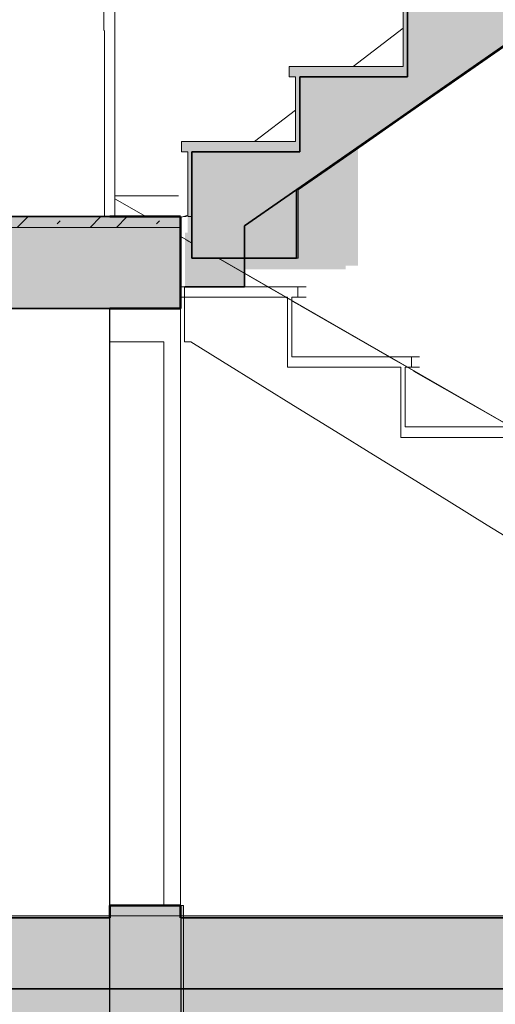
# Model space of a CAD drawing. Header units: millimetres. Extents: x -20699 to 32021, y -4298 to 11971.
# Tile 44 of 74: x -8021 to -6882, y -37 to 2322. Entities that reach past the tile are written whole.
import ezdxf

# ---------------------------------------------------------------- set-up
doc = ezdxf.new("R2010")
doc.units = ezdxf.units.MM
doc.header["$MEASUREMENT"] = 0
doc.linetypes.add('Wipeout_Contour', pattern=[1000, 0, -1000])
doc.linetypes.add('čárkovaná 3', pattern=[1.5, 1, -0.5])
for name, color, linetype in [('A-A_1_3D prvky model', 7, 'Continuous'), ('A-A_1_Bourané_Konstrukce - nosné', 7, 'Continuous'), ('A-A_1_Bourané_Konstrukce - střechy a skořepiny', 7, 'Continuous'), ('A-A_1_Bourané_Výplně – Řezové', 7, 'Continuous'), ('A-A_1_Interiér - schodiště', 7, 'Continuous'), ('A-A_1_Konstrukce - nosné', 7, 'Continuous'), ('A-A_1_Konstrukce - střechy a skořepiny', 7, 'Continuous'), ('A-A_1_Konstrukce – Dělicí čáry vrstev', 7, 'Continuous'), ('A-A_1_Situace - terén', 7, 'Continuous'), ('A-A_1_TZB - VZT', 7, 'Continuous'), ('A-A_1_Výplně - Povrchové', 7, 'Continuous'), ('A-A_1_Výplně – Řezové', 7, 'Continuous')]:
    doc.layers.add(name, color=color, linetype=linetype)

# ---------------------------------------------------------------- blocks, each defined once
blk = doc.blocks.new('*X4', base_point=(-21954.7, -8431.5))
at = {"layer": 'A-A_1_Bourané_Výplně – Řezové', "color": 7, "linetype": 'Continuous', "lineweight": 13}
for p, q in [((-8881.3, 1832.9), (-8874.3, 1839.9)), ((-8803, 1824.1), (-8778, 1849.1)), ((-8739.7, 1824.1), (-8714.7, 1849.1)), ((-8643.8, 1832.9), (-8636.8, 1839.9)), ((-8565.5, 1824.1), (-8540.5, 1849.1)), ((-8502.2, 1824.1), (-8477.2, 1849.1)), ((-8406.3, 1832.9), (-8399.3, 1839.9)), ((-8328, 1824.1), (-8303, 1849.1)), ((-8264.7, 1824.1), (-8239.7, 1849.1)), ((-8168.8, 1832.9), (-8161.8, 1839.9)), ((-8090.5, 1824.1), (-8065.5, 1849.1)), ((-8027.2, 1824.1), (-8002.2, 1849.1)), ((-7931.3, 1832.9), (-7924.3, 1839.9)), ((-7853, 1824.1), (-7828, 1849.1)), ((-7789.7, 1824.1), (-7764.7, 1849.1)), ((-7693.8, 1832.9), (-7686.8, 1839.9))]:
    blk.add_line(p, q, dxfattribs=at)

msp = doc.modelspace()

# ---------------------------------------------------------------- hatches: boundary and pattern name
at = {"layer": 'A-A_1_Výplně – Řezové', "linetype": 'Continuous', "lineweight": 13}
msp.add_hatch(color=254, dxfattribs=at).paths.add_polyline_path([(-7766.1, 1650.1), (-7766.1, 1831.7), (-7851, 1831.7), (-7851, 1650.1)])

# ---------------------------------------------------------------- linework, layer by layer
at = {"layer": 'A-A_1_Bourané_Konstrukce - střechy a skořepiny', "color": 42, "linetype": 'Continuous', "lineweight": 35, "true_color": 0xe4ad2c}
msp.add_line((-1016.6, 0), (-8909.2, 0), dxfattribs=at)

# ---------------------------------------------------------------- wipeouts: each hides what was drawn before it
at = {"color": 254, "linetype": 'Wipeout_Contour', "lineweight": 0, "ltscale": 132911.9705}
msp.add_wipeout([(-8726.6, 1850), (-8017.1, 1850), (-7818.5, 1850), (-7818.5, 1853.3), (-7818.7, 2295.6), (-7831, 2295.6), (-7831, 2345.6), (-7818.7, 2345.6), (-7818.7, 2833.3), (-7816.5, 2832.9), (-7824.5, 2837.5), (-7814.7, 2854.9), (-7806, 2850), (-7806.9, 2839.8), (-7196.5, 3180), (-8726.6, 3180)], dxfattribs=at).dxf.layer = 'A-A_1_Výplně - Povrchové'
at = {"color": 254, "linetype": 'Wipeout_Contour', "lineweight": 0, "ltscale": 22278.61527}
msp.add_wipeout([(-7092.6, 2209.6), (-7092.6, 2184.6), (-7092.5, 2209.6)], dxfattribs=at).dxf.layer = 'A-A_1_Výplně - Povrchové'
at = {"color": 254, "linetype": 'Wipeout_Contour', "lineweight": 0, "ltscale": 46619.333209}
msp.add_wipeout([(-7622, 1793.9), (-7622, 1682), (-7427.7, 1682), (-7545.8, 1750), (-7608.8, 1750), (-7608.8, 1786.3)], dxfattribs=at).dxf.layer = 'A-A_1_Výplně - Povrchové'
at = {"color": 254, "linetype": 'Wipeout_Contour', "lineweight": 0, "ltscale": 49724.457531}
msp.add_wipeout([(-7626.6, 1657), (-7635.9, 1657), (-7635.9, 170), (-5456.2, 170), (-5456.2, 217.3), (-7611.7, 1550), (-7626.6, 1550)], dxfattribs=at).dxf.layer = 'A-A_1_Výplně - Povrchové'
at = {"color": 254, "linetype": 'Wipeout_Contour', "lineweight": 0, "ltscale": 33394.916398}
msp.add_wipeout([(-7806.3, 1630), (-8729.7, 1630), (-8729.7, 170), (-7806.3, 170)], dxfattribs=at).dxf.layer = 'A-A_1_Výplně - Povrchové'

# ---------------------------------------------------------------- next in the draw order: linework, layer by layer
at = {"layer": 'A-A_1_Interiér - schodiště', "color": 7, "linetype": 'Continuous', "lineweight": 35}
for p, q in [((-7092.5, 2184.6), (-7092.6, 2184.6)), ((-7350.7, 2004.8), (-7350.8, 2004.8))]:
    msp.add_line(p, q, dxfattribs=at)

# ---------------------------------------------------------------- next in the draw order: wipeouts: each hides what was drawn before it
at = {"color": 254, "linetype": 'Wipeout_Contour', "lineweight": 0, "ltscale": 22381.028785}
msp.add_wipeout([(-7092.6, 2364.4), (-7092.6, 2209.6), (-7092.5, 2364.4)], dxfattribs=at).dxf.layer = 'A-A_1_Výplně - Povrchové'
at = {"color": 254, "linetype": 'Wipeout_Contour', "lineweight": 0, "ltscale": 31902.013276}
msp.add_wipeout([(-7641.2, 2295.6), (-7642.3, 2295.6), (-7642.3, 2270.6), (-7641.2, 2270.6)], dxfattribs=at).dxf.layer = 'A-A_1_Výplně - Povrchové'
at = {"color": 254, "linetype": 'Wipeout_Contour', "lineweight": 0, "ltscale": 22962.483934}
msp.add_wipeout([(-7350.8, 2184.6), (-7350.8, 2029.8), (-7350.7, 2184.6)], dxfattribs=at).dxf.layer = 'A-A_1_Výplně - Povrchové'
at = {"color": 254, "linetype": 'Wipeout_Contour', "lineweight": 0, "ltscale": 23567.401896}
msp.add_wipeout([(-7608.9, 2004.8), (-7608.9, 1850), (-7608.8, 2004.8)], dxfattribs=at).dxf.layer = 'A-A_1_Výplně - Povrchové'
at = {"color": 254, "linetype": 'Wipeout_Contour', "lineweight": 0, "ltscale": 30326.319156}
msp.add_wipeout([(-7354.2, 1913.8), (-7358.8, 1913.8), (-7358.8, 1750), (-7354.2, 1750)], dxfattribs=at).dxf.layer = 'A-A_1_Výplně - Povrchové'
at = {"color": 254, "linetype": 'Wipeout_Contour', "lineweight": 0, "ltscale": 23966.950586}
msp.add_wipeout([(-7793.3, 1850), (-7719.4, 1850), (-7793.3, 1892.6)], dxfattribs=at).dxf.layer = 'A-A_1_Výplně - Povrchové'
at = {"color": 254, "linetype": 'Wipeout_Contour', "lineweight": 0, "ltscale": 31473.731218}
msp.add_wipeout([(-7641.2, 1900), (-7642.3, 1900), (-7642.3, 1850), (-7641.2, 1850)], dxfattribs=at).dxf.layer = 'A-A_1_Výplně - Povrchové'
at = {"color": 254, "linetype": 'Wipeout_Contour', "lineweight": 0, "ltscale": 31300.21987}
msp.add_wipeout([(-7635.9, 1801.9), (-7635.9, 1682), (-7622, 1682), (-7622, 1793.9)], dxfattribs=at).dxf.layer = 'A-A_1_Výplně - Povrchové'
at = {"color": 254, "linetype": 'Wipeout_Contour', "lineweight": 0, "ltscale": 31565.555745}
msp.add_wipeout([(-7806.3, 1630), (-7806.3, 170), (-7805.9, 200), (-7805.9, 1630)], dxfattribs=at).dxf.layer = 'A-A_1_Výplně - Povrchové'
at = {"color": 254, "linetype": 'Wipeout_Contour', "lineweight": 0, "ltscale": 22329.406146}
msp.add_wipeout([(-7350.3, 1514), (-7136.1, 1514), (-7350.3, 1637.4)], dxfattribs=at).dxf.layer = 'A-A_1_Výplně - Povrchové'
at = {"color": 254, "linetype": 'Wipeout_Contour', "lineweight": 0, "ltscale": 21412.192682}
msp.add_wipeout([(-6844.4, 1346), (-7078.6, 1480.9), (-7078.6, 1346)], dxfattribs=at).dxf.layer = 'A-A_1_Výplně - Povrchové'

# ---------------------------------------------------------------- next in the draw order: linework, layer by layer
at = {"layer": 'A-A_1_3D prvky model', "color": 7, "linetype": 'Continuous', "lineweight": 35}
msp.add_line((-7805.9, 1630), (-8904.4, 1630), dxfattribs=at)
at = {"layer": 'A-A_1_Interiér - schodiště', "color": 7, "linetype": 'Continuous', "lineweight": 20}
msp.add_line((-7608.8, 2004.8), (-7608.9, 2004.8), dxfattribs=at)
at = {"layer": 'A-A_1_Konstrukce - nosné', "color": 7, "linetype": 'Continuous', "lineweight": 35}
msp.add_line((-7805.9, 170), (-8907.2, 170), dxfattribs=at)
at = {"layer": 'A-A_1_Konstrukce – Dělicí čáry vrstev', "color": 7, "linetype": 'Continuous', "lineweight": 35}
msp.add_line((-7350.8, 2004.8), (-7608.8, 2004.8), dxfattribs=at)
at = {"layer": 'A-A_1_TZB - VZT', "color": 7, "linetype": 'Continuous', "lineweight": 35}
msp.add_line((-7805.7, 1630), (-8931.9, 1630), dxfattribs=at)

# ---------------------------------------------------------------- next in the draw order: wipeouts: each hides what was drawn before it
at = {"color": 254, "linetype": 'Wipeout_Contour', "lineweight": 0, "ltscale": 48046.274475}
msp.add_wipeout([(-7641, 2345.6), (-7752.7, 2641.6), (-7641, 2141.6), (-7641, 2295.6), (-7628.7, 2295.6), (-7628.7, 2345.6)], dxfattribs=at).dxf.layer = 'A-A_1_Výplně - Povrchové'
at = {"color": 254, "linetype": 'Wipeout_Contour', "lineweight": 0, "ltscale": 22457.984314}
msp.add_wipeout([(-7222.8, 2209.6), (-7102.6, 2209.6), (-7102.6, 2301.2)], dxfattribs=at).dxf.layer = 'A-A_1_Výplně - Povrchové'
at = {"color": 254, "linetype": 'Wipeout_Contour', "lineweight": 0, "ltscale": 23021.560748}
msp.add_wipeout([(-7360.8, 2104.5), (-7458.7, 2029.8), (-7360.8, 2029.8)], dxfattribs=at).dxf.layer = 'A-A_1_Výplně - Povrchové'
at = {"color": 254, "linetype": 'Wipeout_Contour', "lineweight": 0, "ltscale": 30296.550205}
msp.add_wipeout([(-7358.8, 1913.8), (-7354.2, 1913.8), (-7285.1, 1961.9), (-7289.7, 1961.9)], dxfattribs=at).dxf.layer = 'A-A_1_Výplně - Povrchové'
at = {"color": 254, "linetype": 'Wipeout_Contour', "lineweight": 0, "ltscale": 39717.257892}
msp.add_wipeout([(-7793.3, 1892.8), (-7719, 1850), (-7642.4, 1850), (-7642.4, 1900), (-7793.3, 1900)], dxfattribs=at).dxf.layer = 'A-A_1_Výplně - Povrchové'
at = {"color": 254, "linetype": 'Wipeout_Contour', "lineweight": 0, "ltscale": 30110.876467}
msp.add_wipeout([(-7350.3, 1637.4), (-7369.9, 1648.7), (-7369.9, 1514), (-7350.3, 1514)], dxfattribs=at).dxf.layer = 'A-A_1_Výplně - Povrchové'
at = {"color": 254, "linetype": 'Wipeout_Contour', "lineweight": 0, "ltscale": 31276.108963}
msp.add_wipeout([(-7675.9, 1550), (-7805.9, 1550), (-7805.9, 200), (-7675.9, 200)], dxfattribs=at).dxf.layer = 'A-A_1_Výplně - Povrchové'
at = {"color": 254, "linetype": 'Wipeout_Contour', "lineweight": 0, "ltscale": 36161.72363}
msp.add_wipeout([(-7098.2, 1489), (-7098.2, 1346), (-7078.6, 1346), (-7078.6, 1480.9), (-7092.7, 1489)], dxfattribs=at).dxf.layer = 'A-A_1_Výplně - Povrchové'

# ---------------------------------------------------------------- next in the draw order: linework, layer by layer
at = {"layer": 'A-A_1_Bourané_Konstrukce - nosné', "color": 251, "linetype": 'Continuous', "lineweight": 20, "true_color": 0x6a6a6a}
msp.add_line((-7806.3, 170), (-7806.3, 1630), dxfattribs=at)
at = {"layer": 'A-A_1_Bourané_Konstrukce - nosné', "color": 8, "linetype": 'Continuous', "lineweight": 13}
for p, q in [((-7805.9, 1550), (-7805.9, 1630)), ((-7805.9, 1550), (-7805.9, 200)), ((-7675.9, 1550), (-7675.9, 200))]:
    msp.add_line(p, q, dxfattribs=at)
at = {"layer": 'A-A_1_Bourané_Konstrukce - střechy a skořepiny', "color": 42, "linetype": 'Continuous', "lineweight": 35, "true_color": 0xe4ad2c}
msp.add_line((-7805.8, 200), (-7805.8, 170), dxfattribs=at)
at = {"layer": 'A-A_1_Interiér - schodiště', "color": 251, "linetype": 'Continuous', "lineweight": 20, "true_color": 0x6a6a6a}
msp.add_line((-7354.2, 1913.8), (-7358.8, 1913.8), dxfattribs=at)
at = {"layer": 'A-A_1_Konstrukce - nosné', "color": 8, "linetype": 'Continuous', "lineweight": 13}
for p, q in [((-7805.9, 1630), (-7805.9, 1550)), ((-7805.9, 200), (-7805.9, 1550)), ((-7675.9, 1550), (-7805.9, 1550)), ((-7675.9, 1550), (-7675.9, 200))]:
    msp.add_line(p, q, dxfattribs=at)
at = {"layer": 'A-A_1_Konstrukce - nosné', "color": 7, "linetype": 'Continuous', "lineweight": 50}
msp.add_line((-7805.9, 200), (-7805.9, 170), dxfattribs=at)
at = {"layer": 'A-A_1_Konstrukce - střechy a skořepiny', "color": 7, "linetype": 'čárkovaná 3', "lineweight": 25}
msp.add_line((-7805.9, -192.7), (-7805.9, 200), dxfattribs=at)

# ---------------------------------------------------------------- next in the draw order: wipeouts: each hides what was drawn before it
at = {"color": 254, "linetype": 'Wipeout_Contour', "lineweight": 0, "ltscale": 68389.524661}
msp.add_wipeout([(-7346.3, 2209.6), (-7223.1, 2209.6), (-7102.6, 2301.4), (-7102.6, 2364.4), (-7117.6, 2364.4), (-7117.6, 2389.4), (-7088.2, 2389.4), (-7088.2, 3212.4), (-7346.3, 3015.7)], dxfattribs=at).dxf.layer = 'A-A_1_Výplně - Povrchové'
at = {"color": 254, "linetype": 'Wipeout_Contour', "lineweight": 0, "ltscale": 32193.977252}
msp.add_wipeout([(-7642.4, 2295.6), (-7793.3, 2295.6), (-7793.3, 2270.6), (-7642.4, 2270.6)], dxfattribs=at).dxf.layer = 'A-A_1_Výplně - Povrchové'
at = {"color": 254, "linetype": 'Wipeout_Contour', "lineweight": 0, "ltscale": 30053.465732}
msp.add_wipeout([(-7289.7, 1961.9), (-7285.1, 1961.9), (-7199.1, 2021.9), (-7203.7, 2021.9)], dxfattribs=at).dxf.layer = 'A-A_1_Výplně - Povrchové'
at = {"color": 254, "linetype": 'Wipeout_Contour', "lineweight": 0, "ltscale": 47030.151492}
msp.add_wipeout([(-7635.9, 1802.1), (-7608.8, 1786.5), (-7608.8, 1850), (-7618.9, 1850), (-7618.9, 1853.4), (-7635.9, 1847.7)], dxfattribs=at).dxf.layer = 'A-A_1_Výplně - Povrchové'
at = {"color": 254, "linetype": 'Wipeout_Contour', "lineweight": 0, "ltscale": 30172.40987}
msp.add_wipeout([(-7369.9, 1648.7), (-7379.9, 1654.4), (-7379.9, 1514), (-7369.9, 1514)], dxfattribs=at).dxf.layer = 'A-A_1_Výplně - Povrchové'
at = {"color": 254, "linetype": 'Wipeout_Contour', "lineweight": 0, "ltscale": 28974.207206}
msp.add_wipeout([(-7098.2, 1489), (-7108.2, 1489), (-7108.2, 1346), (-7098.2, 1346)], dxfattribs=at).dxf.layer = 'A-A_1_Výplně - Povrchové'

# ---------------------------------------------------------------- next in the draw order: hatches: boundary and pattern name
at = {"layer": 'A-A_1_Výplně – Řezové', "linetype": 'Continuous', "lineweight": 0, "true_color": 0x353329}
for points in [[(-7102.6, 2364.4), (-7102.6, 2209.6), (-7092.6, 2209.6), (-7092.6, 2364.4)], [(-7618.9, 2004.8), (-7618.9, 1850), (-7608.9, 1850), (-7608.9, 2004.8)]]:
    msp.add_hatch(color=250, dxfattribs=at).paths.add_polyline_path(points)

# ---------------------------------------------------------------- next in the draw order: linework, layer by layer
at = {"layer": 'A-A_1_Interiér - schodiště', "color": 7, "linetype": 'Continuous', "lineweight": 20}
for p, q in [((-7102.6, 2364.4), (-7102.6, 2209.6)), ((-7092.6, 2364.4), (-7092.6, 2209.6)), ((-7092.6, 2209.6), (-7092.6, 2184.6)), ((-7618.9, 2004.8), (-7618.9, 1850)), ((-7608.9, 2004.8), (-7608.9, 1850)), ((-7608.9, 1850), (-7618.9, 1850))]:
    msp.add_line(p, q, dxfattribs=at)
at = {"layer": 'A-A_1_Interiér - schodiště', "color": 7, "linetype": 'Continuous', "lineweight": 35}
for p, q in [((-7092.5, 2364.4), (-7092.5, 2184.6)), ((-7608.8, 2004.8), (-7608.8, 1750))]:
    msp.add_line(p, q, dxfattribs=at)
at = {"layer": 'A-A_1_Interiér - schodiště', "color": 251, "linetype": 'Continuous', "lineweight": 20, "true_color": 0x6a6a6a}
msp.add_line((-7354.2, 1913.8), (-7285.1, 1961.9), dxfattribs=at)
at = {"layer": 'A-A_1_Interiér - schodiště', "color": 8, "linetype": 'Continuous', "lineweight": 20}
for p, q in [((-7622, 1850), (-7629, 1850)), ((-7608.9, 1850), (-7608.8, 1850))]:
    msp.add_line(p, q, dxfattribs=at)
at = {"layer": 'A-A_1_Konstrukce - střechy a skořepiny', "color": 52, "linetype": 'Continuous', "lineweight": 20, "true_color": 0xdcd705}
for p, q in [((-7102.6, 2301.2), (-7222.8, 2209.6)), ((-7635.9, 1802.1), (-7608.8, 1786.5)), ((-7635.9, 1801.9), (-7608.8, 1786.3))]:
    msp.add_line(p, q, dxfattribs=at)

# ---------------------------------------------------------------- next in the draw order: wipeouts: each hides what was drawn before it
at = {"color": 254, "linetype": 'Wipeout_Contour', "lineweight": 0, "ltscale": 31984.43372}
msp.add_wipeout([(-7793.5, 2270.6), (-7793.5, 1900), (-7641.2, 1900), (-7641.2, 2270.6)], dxfattribs=at).dxf.layer = 'A-A_1_Výplně - Povrchové'
at = {"color": 254, "linetype": 'Wipeout_Contour', "lineweight": 0, "ltscale": 29786.918659}
msp.add_wipeout([(-7203.7, 2021.9), (-7199.1, 2021.9), (-7113.1, 2081.8), (-7117.6, 2081.8)], dxfattribs=at).dxf.layer = 'A-A_1_Výplně - Povrchové'
at = {"color": 254, "linetype": 'Wipeout_Contour', "lineweight": 0, "ltscale": 29604.20961}
msp.add_wipeout([(-7379.9, 1514), (-7379.9, 1489), (-7092.7, 1489), (-7136.1, 1514)], dxfattribs=at).dxf.layer = 'A-A_1_Výplně - Povrchové'
at = {"color": 254, "linetype": 'Wipeout_Contour', "lineweight": 0, "ltscale": 35318.049512}
msp.add_wipeout([(-7108.2, 1321), (-6811.4, 1321), (-6811.4, 1327), (-6844.4, 1346), (-7108.2, 1346)], dxfattribs=at).dxf.layer = 'A-A_1_Výplně - Povrchové'

# ---------------------------------------------------------------- next in the draw order: linework, layer by layer
at = {"layer": 'A-A_1_Interiér - schodiště', "color": 251, "linetype": 'Continuous', "lineweight": 20, "true_color": 0x6a6a6a}
msp.add_line((-7285.1, 1961.9), (-7199.1, 2021.9), dxfattribs=at)

# ---------------------------------------------------------------- next in the draw order: wipeouts: each hides what was drawn before it
at = {"color": 254, "linetype": 'Wipeout_Contour', "lineweight": 0, "ltscale": 32317.373316}
msp.add_wipeout([(-7818.5, 1850), (-7793.5, 1850), (-7793.5, 2295.6), (-7818.5, 2295.6)], dxfattribs=at).dxf.layer = 'A-A_1_Výplně - Povrchové'
at = {"color": 254, "linetype": 'Wipeout_Contour', "lineweight": 0, "ltscale": 23931.643891}
msp.add_wipeout([(-7642.4, 2295.6), (-7642.4, 2270.6), (-7642.3, 2295.6)], dxfattribs=at).dxf.layer = 'A-A_1_Výplně - Povrchové'
at = {"color": 254, "linetype": 'Wipeout_Contour', "lineweight": 0, "ltscale": 29523.924383}
msp.add_wipeout([(-7117.6, 2081.8), (-7113.1, 2081.8), (-7027, 2141.7), (-7031.5, 2141.7)], dxfattribs=at).dxf.layer = 'A-A_1_Výplně - Povrchové'
at = {"color": 254, "linetype": 'Wipeout_Contour', "lineweight": 0, "ltscale": 156441.789076}
msp.add_wipeout([(-7626.6, 1550), (-7611.7, 1550), (-5456.2, 217.3), (-5456.2, 170), (-5206.2, 170), (-5206.2, 313), (-5478, 313), (-5478, 481), (-5749.7, 481), (-5749.7, 649), (-6021.4, 649), (-6021.4, 817), (-6293.1, 817), (-6293.1, 985), (-6564.8, 985), (-6564.8, 1153), (-6836.5, 1153), (-6836.5, 1321), (-7108.3, 1321), (-7108.3, 1489), (-7380, 1489), (-7380, 1654.5), (-7384.3, 1657), (-7626.6, 1657)], dxfattribs=at).dxf.layer = 'A-A_1_Výplně - Povrchové'

# ---------------------------------------------------------------- next in the draw order: hatches: boundary and pattern name
at = {"layer": 'A-A_1_Bourané_Výplně – Řezové', "linetype": 'Continuous', "lineweight": 13}
msp.add_hatch(color=254, dxfattribs=at).paths.add_polyline_path([(-350.1, -230), (-350.1, 170), (-9442.2, 170), (-9442.2, -230)])
at = {"layer": 'A-A_1_Bourané_Výplně – Řezové', "linetype": 'Continuous', "lineweight": 0, "true_color": 0xf0f0ca}
msp.add_hatch(color=254, dxfattribs=at).paths.add_polyline_path([(-8909.2, 175.2), (-8909.2, -330), (-1011.5, -330), (-1011.5, 175.2)])
at = {"layer": 'A-A_1_Výplně – Řezové', "linetype": 'Continuous', "lineweight": 13}
for points in [[(-7805.9, 170), (-7635.9, 170), (-7635.9, 200), (-7805.9, 200)], [(-7805.9, 200), (-7805.9, -192.7), (-7628.8, -192.7), (-7628.8, 200)]]:
    msp.add_hatch(color=254, dxfattribs=at).paths.add_polyline_path(points)

# ---------------------------------------------------------------- next in the draw order: linework, layer by layer
at = {"layer": 'A-A_1_Bourané_Konstrukce - nosné', "color": 7, "linetype": 'Continuous', "lineweight": 50}
msp.add_line((-7635.9, 200), (-7635.9, 170), dxfattribs=at)
at = {"layer": 'A-A_1_Bourané_Konstrukce - nosné', "color": 7, "linetype": 'Continuous', "lineweight": 50, "flags": 128}
msp.add_lwpolyline([(-7635.9, 200), (-7675.9, 200), (-7805.9, 200)], dxfattribs=at)
at = {"layer": 'A-A_1_Bourané_Konstrukce - střechy a skořepiny', "color": 42, "linetype": 'Continuous', "lineweight": 35, "true_color": 0xe4ad2c}
msp.add_line((-7635.8, 200), (-7635.8, 170), dxfattribs=at)
at = {"layer": 'A-A_1_Bourané_Konstrukce - střechy a skořepiny', "color": 42, "linetype": 'Continuous', "lineweight": 13, "true_color": 0xe4ad2c}
msp.add_line((-1010.6, 175.2), (-8902.2, 175.2), dxfattribs=at)
at = {"layer": 'A-A_1_Interiér - schodiště', "color": 251, "linetype": 'Continuous', "lineweight": 20, "true_color": 0x6a6a6a}
for p, q in [((-7199.1, 2021.9), (-7113.1, 2081.8)), ((-7626.6, 1550), (-7626.6, 1559.2)), ((-7626.6, 1550), (-7611.7, 1550))]:
    msp.add_line(p, q, dxfattribs=at)
at = {"layer": 'A-A_1_Konstrukce - nosné', "color": 7, "linetype": 'Continuous', "lineweight": 50}
msp.add_line((-7635.9, 1630), (-7805.9, 1630), dxfattribs=at)
at = {"layer": 'A-A_1_Konstrukce - nosné', "color": 7, "linetype": 'Continuous', "lineweight": 35}
msp.add_line((-1010.1, 170), (-7635.9, 170), dxfattribs=at)
at = {"layer": 'A-A_1_Konstrukce - nosné', "color": 8, "linetype": 'Continuous', "lineweight": 13, "flags": 128}
msp.add_lwpolyline([(-7635.9, 1630), (-7635.9, 1562), (-7635.9, 200)], dxfattribs=at)
at = {"layer": 'A-A_1_Konstrukce - střechy a skořepiny', "color": 7, "linetype": 'Continuous', "lineweight": 25}
msp.add_line((-7805.9, 200), (-7635.8, 200), dxfattribs=at)
at = {"layer": 'A-A_1_Konstrukce - střechy a skořepiny', "color": 7, "linetype": 'čárkovaná 3', "lineweight": 25}
msp.add_line((-7635.8, 200), (-7635.8, -192.7), dxfattribs=at)
at = {"layer": 'A-A_1_Situace - terén', "color": 8, "linetype": 'Continuous', "lineweight": 13, "flags": 128}
msp.add_lwpolyline([(-7805.9, 200), (-7628.8, 200), (-7628.8, -192.7), (-7805.9, -192.7)], close=True, dxfattribs=at)

# ---------------------------------------------------------------- next in the draw order: wipeouts: each hides what was drawn before it
at = {"color": 254, "linetype": 'Wipeout_Contour', "lineweight": 0, "ltscale": 24332.252468}
msp.add_wipeout([(-7818.7, 2295.6), (-7818.7, 1853.3), (-7818.5, 2295.6)], dxfattribs=at).dxf.layer = 'A-A_1_Výplně - Povrchové'
at = {"color": 254, "linetype": 'Wipeout_Contour', "lineweight": 0, "ltscale": 23818.519073}
msp.add_wipeout([(-7641.2, 2295.6), (-7641.2, 1850), (-7641, 2295.6)], dxfattribs=at).dxf.layer = 'A-A_1_Výplně - Povrchové'
at = {"color": 254, "linetype": 'Wipeout_Contour', "lineweight": 0, "ltscale": 29264.578684}
msp.add_wipeout([(-7031.5, 2141.7), (-7027, 2141.7), (-6941, 2201.7), (-6945.5, 2201.7)], dxfattribs=at).dxf.layer = 'A-A_1_Výplně - Povrchové'
at = {"color": 254, "linetype": 'Wipeout_Contour', "lineweight": 0, "ltscale": 24052.886224}
msp.add_wipeout([(-7793.5, 1900), (-7793.5, 1850), (-7793.3, 1900)], dxfattribs=at).dxf.layer = 'A-A_1_Výplně - Povrchové'
at = {"color": 254, "linetype": 'Wipeout_Contour', "lineweight": 0, "ltscale": 31246.917156}
msp.add_wipeout([(-7635.9, 1682), (-7635.9, 1657), (-7626.6, 1657), (-7626.6, 1682)], dxfattribs=at).dxf.layer = 'A-A_1_Výplně - Povrchové'
at = {"color": 254, "linetype": 'Wipeout_Contour', "lineweight": 0, "ltscale": 22625.70869}
msp.add_wipeout([(-7380, 1489), (-7379.9, 1514), (-7379.9, 1654.4)], dxfattribs=at).dxf.layer = 'A-A_1_Výplně - Povrchové'
at = {"color": 254, "linetype": 'Wipeout_Contour', "lineweight": 0, "ltscale": 21727.285384}
msp.add_wipeout([(-7108.3, 1321), (-7108.2, 1346), (-7108.2, 1489)], dxfattribs=at).dxf.layer = 'A-A_1_Výplně - Povrchové'

# ---------------------------------------------------------------- next in the draw order: hatches: boundary and pattern name
at = {"layer": 'A-A_1_Bourané_Výplně – Řezové', "linetype": 'Continuous', "lineweight": 0, "true_color": 0xf0f0ca}
msp.add_hatch(color=254, dxfattribs=at).paths.add_polyline_path([(-8907.2, 1822), (-7635.5, 1822), (-7635.5, 1847), (-8907.2, 1847)])
at = {"layer": 'A-A_1_Výplně – Řezové', "linetype": 'Continuous', "lineweight": 13}
msp.add_hatch(color=254, dxfattribs=at).paths.add_polyline_path([(-7805.9, 1630), (-7805.9, 1850), (-8904.4, 1850), (-8904.4, 1630)])

# ---------------------------------------------------------------- next in the draw order: linework, layer by layer
at = {"layer": 'A-A_1_3D prvky model', "color": 7, "linetype": 'Continuous', "lineweight": 35}
msp.add_line((-7805.9, 1850), (-8904.4, 1850), dxfattribs=at)
at = {"layer": 'A-A_1_Bourané_Konstrukce - střechy a skořepiny', "color": 42, "linetype": 'Continuous', "lineweight": 20, "true_color": 0xe4ad2c}
msp.add_line((-7819.8, 2345.6), (-7819.8, 2295.6), dxfattribs=at)
at = {"layer": 'A-A_1_Bourané_Konstrukce - střechy a skořepiny', "color": 52, "linetype": 'Continuous', "lineweight": 20, "true_color": 0xdcd705}
msp.add_line((-7818.7, 1853.3), (-7818.7, 2295.6), dxfattribs=at)
at = {"layer": 'A-A_1_Bourané_Konstrukce - střechy a skořepiny', "color": 8, "linetype": 'Continuous', "lineweight": 20}
msp.add_line((-7818.5, 1850), (-7818.5, 2295.6), dxfattribs=at)
at = {"layer": 'A-A_1_Bourané_Konstrukce - střechy a skořepiny', "color": 42, "linetype": 'Continuous', "lineweight": 13, "true_color": 0xe4ad2c, "flags": 128}
msp.add_lwpolyline([(-8909, 1824.1), (-8909, 1849.1), (-7635.5, 1849.1), (-7635.5, 1824.1)], close=True, dxfattribs=at)
at = {"layer": 'A-A_1_Interiér - schodiště', "color": 251, "linetype": 'Continuous', "lineweight": 20, "true_color": 0x6a6a6a}
msp.add_line((-7113.1, 2081.8), (-7027, 2141.7), dxfattribs=at)
at = {"layer": 'A-A_1_Interiér - schodiště', "color": 7, "linetype": 'Continuous', "lineweight": 20}
msp.add_line((-7618.9, 2004.8), (-7633.9, 2004.8), dxfattribs=at)
at = {"layer": 'A-A_1_Konstrukce - nosné', "color": 7, "linetype": 'Continuous', "lineweight": 50}
msp.add_line((-7635.9, 1850), (-7805.9, 1850), dxfattribs=at)
at = {"layer": 'A-A_1_Konstrukce - střechy a skořepiny', "color": 8, "linetype": 'Continuous', "lineweight": 20}
for p, q in [((-7641.2, 1900), (-7793.5, 1900)), ((-7635.9, 1847.7), (-7618.9, 1853.5)), ((-7618.9, 1853.4), (-7635.9, 1847.7))]:
    msp.add_line(p, q, dxfattribs=at)
at = {"layer": 'A-A_1_Konstrukce - střechy a skořepiny', "color": 52, "linetype": 'Continuous', "lineweight": 20, "true_color": 0xdcd705}
for p, q in [((-7793.3, 1892.8), (-7719, 1850)), ((-7793.3, 1892.6), (-7719.4, 1850)), ((-7818.7, 1853.3), (-7818.5, 1853.3)), ((-7818.5, 1853.3), (-7818.7, 1853.3))]:
    msp.add_line(p, q, dxfattribs=at)
at = {"layer": 'A-A_1_TZB - VZT', "color": 7, "linetype": 'Continuous', "lineweight": 35}
msp.add_line((-7805.6, 1850), (-8902.2, 1850), dxfattribs=at)

# ---------------------------------------------------------------- next in the draw order: block references
at = {"layer": 'A-A_1_Konstrukce - střechy a skořepiny', "color": 9, "linetype": 'Continuous', "lineweight": 13}
msp.add_blockref('*X4', (-21954.7, -8431.5), dxfattribs=at)

# ---------------------------------------------------------------- next in the draw order: wipeouts: each hides what was drawn before it
at = {"color": 254, "linetype": 'Wipeout_Contour', "lineweight": 0, "ltscale": 70233.965112}
msp.add_wipeout([(-7346.3, 3015.7), (-7793.5, 2800), (-7616.1, 2029.8), (-7459.1, 2029.8), (-7360.8, 2104.7), (-7360.8, 2184.6), (-7375.8, 2184.6), (-7375.8, 2209.6), (-7346.3, 2209.6)], dxfattribs=at).dxf.layer = 'A-A_1_Výplně - Povrchové'
at = {"color": 254, "linetype": 'Wipeout_Contour', "lineweight": 0, "ltscale": 29008.979415}
msp.add_wipeout([(-6945.5, 2201.7), (-6941, 2201.7), (-6855, 2261.6), (-6859.4, 2261.6)], dxfattribs=at).dxf.layer = 'A-A_1_Výplně - Povrchové'
at = {"color": 254, "linetype": 'Wipeout_Contour', "lineweight": 0, "ltscale": 30797.946272}
msp.add_wipeout([(-7626.6, 1682), (-7626.6, 1657), (-7384.3, 1657), (-7427.7, 1682)], dxfattribs=at).dxf.layer = 'A-A_1_Výplně - Povrchové'

# ---------------------------------------------------------------- next in the draw order: hatches: boundary and pattern name
at = {"layer": 'A-A_1_Výplně – Řezové', "linetype": 'Continuous', "lineweight": 0, "true_color": 0x353329}
for points in [[(-7375.8, 2184.6), (-7092.6, 2184.6), (-7092.6, 2209.6), (-7375.8, 2209.6)], [(-7360.8, 2184.6), (-7360.8, 2029.8), (-7350.8, 2029.8), (-7350.8, 2184.6)], [(-7633.9, 2004.8), (-7350.8, 2004.8), (-7350.8, 2029.8), (-7633.9, 2029.8)]]:
    msp.add_hatch(color=250, dxfattribs=at).paths.add_polyline_path(points)
at = {"layer": 'A-A_1_Výplně – Řezové', "linetype": 'Continuous', "lineweight": 13}
msp.add_hatch(color=254, dxfattribs=at).paths.add_polyline_path([(-7805.9, 1850), (-7805.9, 1630), (-7635.9, 1630), (-7635.9, 1850)])

# ---------------------------------------------------------------- next in the draw order: linework, layer by layer
at = {"layer": 'A-A_1_Interiér - schodiště', "color": 251, "linetype": 'Continuous', "lineweight": 20, "true_color": 0x6a6a6a}
for p, q in [((-6941, 2201.7), (-6855, 2261.6)), ((-7027, 2141.7), (-6941, 2201.7)), ((-7626.6, 1559.2), (-7626.6, 1657))]:
    msp.add_line(p, q, dxfattribs=at)
at = {"layer": 'A-A_1_Interiér - schodiště', "color": 7, "linetype": 'Continuous', "lineweight": 20}
for p, q in [((-7375.8, 2209.6), (-7375.8, 2184.6)), ((-7102.6, 2209.6), (-7375.8, 2209.6)), ((-7360.8, 2184.6), (-7375.8, 2184.6)), ((-7360.8, 2184.6), (-7360.8, 2029.8)), ((-7350.8, 2184.6), (-7350.8, 2029.8)), ((-7350.7, 2184.6), (-7350.8, 2184.6)), ((-7633.9, 2029.8), (-7633.9, 2004.8)), ((-7360.8, 2029.8), (-7633.9, 2029.8)), ((-7350.8, 2029.8), (-7350.8, 2004.8))]:
    msp.add_line(p, q, dxfattribs=at)
at = {"layer": 'A-A_1_Interiér - schodiště', "color": 8, "linetype": 'Continuous', "lineweight": 20}
for p, q in [((-7350.8, 2184.6), (-7350.7, 2184.6)), ((-7635.9, 1682), (-7626.6, 1682)), ((-7626.6, 1657), (-7626.6, 1682)), ((-7635.9, 1657), (-7626.6, 1657))]:
    msp.add_line(p, q, dxfattribs=at)
at = {"layer": 'A-A_1_Interiér - schodiště', "color": 7, "linetype": 'Continuous', "lineweight": 35}
msp.add_line((-7350.7, 2184.6), (-7350.7, 2004.8), dxfattribs=at)
at = {"layer": 'A-A_1_Interiér - schodiště', "color": 7, "linetype": 'Continuous', "lineweight": 35, "flags": 128}
msp.add_lwpolyline([(-5557.7, 3168.2), (-5568.6, 3160.6), (-5654.6, 3100.7), (-5740.7, 3040.7), (-5826.7, 2980.8), (-5912.8, 2920.9), (-5998.8, 2860.9), (-6084.9, 2801), (-6171, 2741.1), (-6257, 2681.1), (-6343.1, 2621.2), (-6429.1, 2561.3), (-6515.2, 2501.3), (-6601.3, 2441.4), (-6687.3, 2381.5), (-6773.4, 2321.5), (-6859.4, 2261.6), (-6945.5, 2201.7), (-7031.5, 2141.7), (-7117.6, 2081.8), (-7203.7, 2021.9), (-7289.7, 1961.9), (-7482.8, 1827.5)], dxfattribs=at)
at = {"layer": 'A-A_1_Konstrukce - nosné', "color": 7, "linetype": 'Continuous', "lineweight": 50}
msp.add_line((-7635.9, 1850), (-7635.9, 1630), dxfattribs=at)
at = {"layer": 'A-A_1_Konstrukce - střechy a skořepiny', "color": 52, "linetype": 'Continuous', "lineweight": 20, "true_color": 0xdcd705}
msp.add_line((-7360.8, 2104.5), (-7458.7, 2029.8), dxfattribs=at)
at = {"layer": 'A-A_1_Konstrukce – Dělicí čáry vrstev', "color": 7, "linetype": 'Continuous', "lineweight": 35}
msp.add_line((-7092.6, 2184.6), (-7350.7, 2184.6), dxfattribs=at)

# ---------------------------------------------------------------- next in the draw order: wipeouts: each hides what was drawn before it
at = {"color": 254, "linetype": 'Wipeout_Contour', "lineweight": 0, "ltscale": 24365.966328}
msp.add_wipeout([(-7793.5, 2295.6), (-7793.5, 2270.6), (-7793.3, 2295.6)], dxfattribs=at).dxf.layer = 'A-A_1_Výplně - Povrchové'
at = {"color": 254, "linetype": 'Wipeout_Contour', "lineweight": 0, "ltscale": 20700.108557}
msp.add_wipeout([(-7545.8, 1750), (-5193.8, 395.2), (-7545.4, 1750)], dxfattribs=at).dxf.layer = 'A-A_1_Výplně - Povrchové'

# ---------------------------------------------------------------- next in the draw order: hatches: boundary and pattern name
at = {"layer": 'A-A_1_Výplně – Řezové', "linetype": 'Continuous', "lineweight": 13}
for points in [[(-5568.6, 3160.6), (-5557.7, 3168.2), (-5310.4, 3168.2), (-5310.4, 3340.4), (-5310.4, 3443.2), (-5543.5, 3443.2), (-5543.5, 3263.4), (-5801.6, 3263.4), (-5801.6, 3083.6), (-6059.8, 3083.6), (-6059.8, 2903.8), (-6318, 2903.8), (-6318, 2724), (-6576.1, 2724), (-6576.1, 2544.2), (-6834.3, 2544.2), (-6834.3, 2364.4), (-7092.5, 2364.4), (-7092.5, 2184.6), (-7350.7, 2184.6), (-7350.7, 2004.8), (-7608.8, 2004.8), (-7608.8, 1750), (-7358.8, 1750), (-7358.8, 1913.8), (-7289.7, 1961.9), (-7203.7, 2021.9), (-7117.6, 2081.8), (-7031.5, 2141.7), (-6945.5, 2201.7), (-6859.4, 2261.6), (-6773.4, 2321.5), (-6687.3, 2381.5), (-6601.3, 2441.4), (-6515.2, 2501.3), (-6429.1, 2561.3), (-6343.1, 2621.2), (-6257, 2681.1), (-6171, 2741.1), (-6084.9, 2801), (-5998.8, 2860.9), (-5912.8, 2920.9), (-5826.7, 2980.8), (-5740.7, 3040.7), (-5654.6, 3100.7)], [(-7625.6, 1682), (-7482.8, 1682), (-7482.8, 1850), (-7619.1, 1850), (-7619.1, 1811.7), (-7625.6, 1811.7)]]:
    msp.add_hatch(color=254, dxfattribs=at).paths.add_polyline_path(points)
at = {"layer": 'A-A_1_Výplně – Řezové', "linetype": 'Continuous', "lineweight": 0, "true_color": 0x3f3f3f}
for points in [[(-7620.7, 1732.7), (-7211.4, 1732.7), (-7211.4, 2017.7)], [(-7610.6, 1739.7), (-7610.6, 1723.9), (-7240.9, 1723.9), (-7240.9, 1997.2)]]:
    msp.add_hatch(color=250, dxfattribs=at).paths.add_polyline_path(points)

# ---------------------------------------------------------------- next in the draw order: linework, layer by layer
at = {"layer": 'A-A_1_Bourané_Konstrukce - střechy a skořepiny', "color": 52, "linetype": 'Continuous', "lineweight": 20, "true_color": 0xdcd705}
msp.add_line((-7793.3, 1850), (-7793.3, 2356.9), dxfattribs=at)
at = {"layer": 'A-A_1_Bourané_Konstrukce - střechy a skořepiny', "color": 8, "linetype": 'Continuous', "lineweight": 20}
msp.add_line((-7793.5, 1850), (-7793.5, 2295.6), dxfattribs=at)
at = {"layer": 'A-A_1_Interiér - schodiště', "color": 7, "linetype": 'Continuous', "lineweight": 35}
for p, q in [((-7358.8, 1913.8), (-7358.8, 1750)), ((-7358.8, 1750), (-7608.8, 1750))]:
    msp.add_line(p, q, dxfattribs=at)
at = {"layer": 'A-A_1_Interiér - schodiště', "color": 251, "linetype": 'Continuous', "lineweight": 20, "true_color": 0x6a6a6a}
for p, q in [((-7354.2, 1750), (-7354.2, 1913.8)), ((-7358.8, 1750), (-7354.2, 1750)), ((-7626.6, 1657), (-7380, 1657)), ((-7380, 1489), (-7380, 1657)), ((-7536, 1503.2), (-7611.7, 1550)), ((-7445.4, 1447.2), (-7536, 1503.2)), ((-7380, 1489), (-7379.9, 1489)), ((-7379.9, 1489), (-7108.3, 1489)), ((-7108.3, 1321), (-7108.3, 1489)), ((-7354.9, 1391.2), (-7445.4, 1447.2)), ((-7264.3, 1335.2), (-7354.9, 1391.2)), ((-7173.7, 1279.2), (-7264.3, 1335.2)), ((-7108.3, 1321), (-7108.2, 1321)), ((-7108.2, 1321), (-6836.5, 1321)), ((-7083.2, 1223.2), (-7173.7, 1279.2)), ((-6992.6, 1167.2), (-7083.2, 1223.2)), ((-6902, 1111.2), (-6992.6, 1167.2)), ((-6811.4, 1055.2), (-6902, 1111.2))]:
    msp.add_line(p, q, dxfattribs=at)
at = {"layer": 'A-A_1_Interiér - schodiště', "color": 8, "linetype": 'Continuous', "lineweight": 20}
for p, q in [((-7626.6, 1682), (-7354.9, 1682)), ((-7354.9, 1682), (-7335.3, 1682)), ((-7354.9, 1657), (-7354.9, 1682)), ((-7380, 1657), (-7379.9, 1657)), ((-7379.9, 1657), (-7379.9, 1514)), ((-7369.9, 1514), (-7369.9, 1657)), ((-7369.9, 1657), (-7354.9, 1657)), ((-7354.9, 1657), (-7335.3, 1657)), ((-7379.9, 1489), (-7379.9, 1514)), ((-7369.9, 1514), (-7083.2, 1514)), ((-7083.2, 1514), (-7063.6, 1514)), ((-7083.2, 1489), (-7083.2, 1514)), ((-7108.3, 1489), (-7108.2, 1489)), ((-7108.2, 1489), (-7108.2, 1346)), ((-7098.2, 1346), (-7098.2, 1489)), ((-7098.2, 1489), (-7083.2, 1489)), ((-7083.2, 1489), (-7063.6, 1489)), ((-7108.2, 1321), (-7108.2, 1346)), ((-7098.2, 1346), (-6811.4, 1346))]:
    msp.add_line(p, q, dxfattribs=at)
at = {"layer": 'A-A_1_Interiér - schodiště', "color": 7, "linetype": 'Continuous', "lineweight": 35, "flags": 128}
msp.add_lwpolyline([(-7482.8, 1827.5), (-7482.8, 1682), (-7625.6, 1682)], dxfattribs=at)
at = {"layer": 'A-A_1_Konstrukce - střechy a skořepiny', "color": 52, "linetype": 'Continuous', "lineweight": 20, "true_color": 0xdcd705}
for p, q in [((-7545.8, 1750), (-5193.8, 395.2)), ((-7545.4, 1750), (-5193.5, 395.2))]:
    msp.add_line(p, q, dxfattribs=at)

doc.saveas('drawing.dxf')
